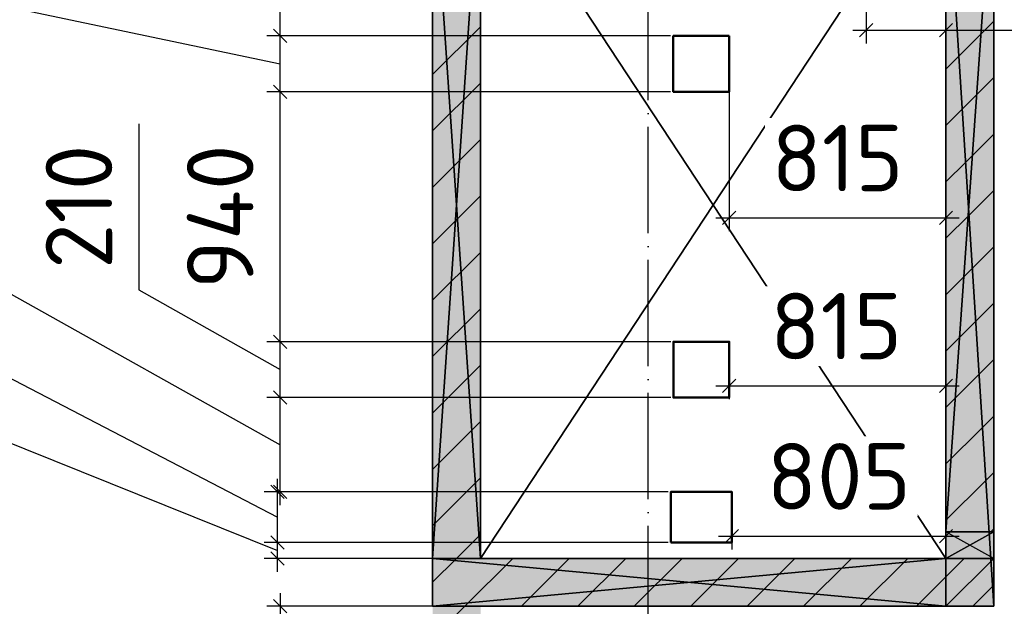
# Model space of a CAD drawing. Header units: millimetres. Extents: x 40580 to 559114, y -343730 to 81020.
# Tile 142 of 256: x 245162 to 248864, y -70393 to -68187. Entities that reach past the tile are written whole.
import ezdxf

# ---------------------------------------------------------------- set-up
doc = ezdxf.new("R2010")
doc.units = ezdxf.units.MM
doc.linetypes.add('______11', pattern=[500, 400, -50, 0, -50])
doc.linetypes.add('______5', pattern=[1100, 800, -100, 100, -100])
for name, color, linetype in [('____________', 7, 'Continuous'), ('_________________', 7, 'Continuous'), ('___________________', 253, '______5'), ('__________________________', 22, 'Continuous'), ('Тонкие', 7, 'Continuous')]:
    doc.layers.add(name, color=color, linetype=linetype)
doc.layers.add('Основная', color=7, linetype='Continuous', lineweight=40)
doc.styles.add('ISOCPEUR', font='isocpeur.ttf')
doc.dimstyles.new('СПДС', dxfattribs={"dimscale": 125, "dimtxt": 250, "dimasz": 50, "dimexe": 50, "dimexo": 10, "dimgap": 100, "dimtad": 1, "dimdec": 0, "dimtxsty": 'ISOCPEUR', "dimblk": 'OBLIQUE', "dimcen": 50, "dimdle": 50, "dimadec": 0, "dimazin": 2, "dimtfac": 0.75, "dimtdec": 0, "dimtmove": 1, "dimatfit": 3, "dimfxl": 1, "dimtfill": 1, "dimtolj": 1, "dimarcsym": 1})

# ---------------------------------------------------------------- blocks, each defined once
blk = doc.blocks.new('_OBLIQUE')
at = {"color": 0, "linetype": 'ByBlock'}
blk.add_line((-0.5, -0.5), (0.5, 0.5), dxfattribs=at)
blk = doc.blocks.new('*D19182')
at = {"layer": 'Defpoints', "color": 0}
for p in [(246894.7, -70393.1), (246140.9, -70473.1), (247579.7, -70473.1)]:
    blk.add_point(p, dxfattribs=at)
at = {"layer": 'Тонкие', "color": 0, "lineweight": -2}
for p, q in [((244602.8, -69920.3), (244602.8, -70420.3)), ((246140.9, -70343.1), (246140.9, -70523.1)), ((246884.7, -70393.1), (246090.9, -70393.1)), ((244602.8, -70420.3), (246140.9, -70433.1)), ((247569.7, -70473.1), (246090.9, -70473.1))]:
    blk.add_line(p, q, dxfattribs=at)
at = {"layer": 'Тонкие', "color": 0, "lineweight": -2, "xscale": 50, "yscale": 50, "zscale": 50}
for p, rotation in [((246140.9, -70393.1), 270), ((246140.9, -70473.1), 90)]:
    blk.add_blockref('_OBLIQUE', p, dxfattribs=dict(at, rotation=rotation))
at = {"layer": 'Тонкие', "color": 0, "insert": (244377.8, -70170.3), "char_height": 250, "attachment_point": 5, "rotation": 90, "style": 'ISOCPEUR', "bg_fill": 3, "box_fill_scale": 1.1, "bg_fill_color": 256, "bg_fill_true_color": 13158600, "bg_fill_transparency": 0}
blk.add_mtext('\\A1;80', dxfattribs=at)
blk = doc.blocks.new('*D19195')
at = {"layer": 'Defpoints', "color": 0}
for p in [(247839.6, -69963.1), (248644.7, -69971.6), (248644.7, -70129.4)]:
    blk.add_point(p, dxfattribs=at)
at = {"layer": 'Тонкие', "color": 0, "lineweight": -2}
for p, q in [((247839.6, -69973.1), (247839.6, -70179.4)), ((248644.7, -69981.6), (248644.7, -70179.4)), ((247789.6, -70129.4), (248694.7, -70129.4))]:
    blk.add_line(p, q, dxfattribs=at)
at = {"layer": 'Тонкие', "color": 0, "lineweight": -2, "xscale": 50, "yscale": 50, "zscale": 50, "rotation": 180}
blk.add_blockref('_OBLIQUE', (247839.6, -70129.4), dxfattribs=at)
at = {"layer": 'Тонкие', "color": 0, "lineweight": -2, "xscale": 50, "yscale": 50, "zscale": 50}
blk.add_blockref('_OBLIQUE', (248644.7, -70129.4), dxfattribs=at)
at = {"layer": 'Тонкие', "color": 0, "insert": (248242.1, -69904.4), "char_height": 250, "attachment_point": 5, "style": 'ISOCPEUR', "bg_fill": 3, "box_fill_scale": 1.1, "bg_fill_color": 256, "bg_fill_true_color": 13158600, "bg_fill_transparency": 0}
blk.add_mtext('\\A1;805', dxfattribs=at)
blk = doc.blocks.new('*D19196')
at = {"layer": 'Defpoints', "color": 0}
for p in [(247829.6, -69398.1), (248644.7, -69406.9), (248644.7, -69564.4)]:
    blk.add_point(p, dxfattribs=at)
at = {"layer": 'Тонкие', "color": 0, "lineweight": -2}
for p, q in [((247829.6, -69408.1), (247829.6, -69614.4)), ((248644.7, -69416.9), (248644.7, -69614.4)), ((247779.6, -69564.4), (248694.7, -69564.4))]:
    blk.add_line(p, q, dxfattribs=at)
at = {"layer": 'Тонкие', "color": 0, "lineweight": -2, "xscale": 50, "yscale": 50, "zscale": 50, "rotation": 180}
blk.add_blockref('_OBLIQUE', (247829.6, -69564.4), dxfattribs=at)
at = {"layer": 'Тонкие', "color": 0, "lineweight": -2, "xscale": 50, "yscale": 50, "zscale": 50}
blk.add_blockref('_OBLIQUE', (248644.7, -69564.4), dxfattribs=at)
at = {"layer": 'Тонкие', "color": 0, "insert": (248232.1, -69339.4), "char_height": 250, "attachment_point": 5, "style": 'ISOCPEUR', "bg_fill": 3, "box_fill_scale": 1.1, "bg_fill_color": 256, "bg_fill_true_color": 13158600, "bg_fill_transparency": 0}
blk.add_mtext('\\A1;815', dxfattribs=at)
blk = doc.blocks.new('*D19197')
at = {"layer": 'Defpoints', "color": 0}
for p in [(247829.4, -68248.1), (248644.7, -68257.8), (248644.7, -68932.3)]:
    blk.add_point(p, dxfattribs=at)
at = {"layer": 'Тонкие', "color": 0, "lineweight": -2}
for p, q in [((247829.4, -68258.1), (247829.4, -68982.3)), ((248644.7, -68267.8), (248644.7, -68982.3)), ((247779.4, -68932.3), (248694.7, -68932.3))]:
    blk.add_line(p, q, dxfattribs=at)
at = {"layer": 'Тонкие', "color": 0, "lineweight": -2, "xscale": 50, "yscale": 50, "zscale": 50, "rotation": 180}
blk.add_blockref('_OBLIQUE', (247829.4, -68932.3), dxfattribs=at)
at = {"layer": 'Тонкие', "color": 0, "lineweight": -2, "xscale": 50, "yscale": 50, "zscale": 50}
blk.add_blockref('_OBLIQUE', (248644.7, -68932.3), dxfattribs=at)
at = {"layer": 'Тонкие', "color": 0, "insert": (248237, -68707.3), "char_height": 250, "attachment_point": 5, "style": 'ISOCPEUR', "bg_fill": 3, "box_fill_scale": 1.1, "bg_fill_color": 256, "bg_fill_true_color": 13158600, "bg_fill_transparency": 0}
blk.add_mtext('\\A1;815', dxfattribs=at)
blk = doc.blocks.new('*D19201')
at = {"layer": 'Defpoints', "color": 0}
for p in [(246140.9, -67953.1), (247104.6, -67953.1), (247619.4, -68248.1)]:
    blk.add_point(p, dxfattribs=at)
at = {"layer": 'Тонкие', "color": 0, "lineweight": -2}
for p, q in [((244576.8, -67206.6), (244576.8, -67881.6)), ((244576.8, -67881.6), (246140.9, -68100.6)), ((246140.9, -68298.1), (246140.9, -67903.1)), ((247094.6, -67953.1), (246090.9, -67953.1)), ((247609.4, -68248.1), (246090.9, -68248.1))]:
    blk.add_line(p, q, dxfattribs=at)
at = {"layer": 'Тонкие', "color": 0, "lineweight": -2, "xscale": 50, "yscale": 50, "zscale": 50}
for p, rotation in [((246140.9, -67953.1), 90), ((246140.9, -68248.1), 270)]:
    blk.add_blockref('_OBLIQUE', p, dxfattribs=dict(at, rotation=rotation))
at = {"layer": 'Тонкие', "color": 0, "insert": (244351.8, -67544.1), "char_height": 250, "attachment_point": 5, "rotation": 90, "style": 'ISOCPEUR', "bg_fill": 3, "box_fill_scale": 1.1, "bg_fill_color": 256, "bg_fill_true_color": 13158600, "bg_fill_transparency": 0}
blk.add_mtext('\\A1;295', dxfattribs=at)
blk = doc.blocks.new('*D19202')
at = {"layer": 'Defpoints', "color": 0}
for p in [(246140.9, -68248.1), (247619.4, -68248.1), (247619.4, -68458.1)]:
    blk.add_point(p, dxfattribs=at)
at = {"layer": 'Тонкие', "color": 0, "lineweight": -2}
for p, q in [((244087.2, -67296.5), (244087.2, -67921.5)), ((244087.2, -67921.5), (246140.9, -68353.1)), ((246140.9, -68508.1), (246140.9, -68198.1)), ((247609.4, -68248.1), (246090.9, -68248.1)), ((247609.4, -68458.1), (246090.9, -68458.1))]:
    blk.add_line(p, q, dxfattribs=at)
at = {"layer": 'Тонкие', "color": 0, "lineweight": -2, "xscale": 50, "yscale": 50, "zscale": 50}
for p, rotation in [((246140.9, -68248.1), 90), ((246140.9, -68458.1), 270)]:
    blk.add_blockref('_OBLIQUE', p, dxfattribs=dict(at, rotation=rotation))
at = {"layer": 'Тонкие', "color": 0, "insert": (243862.2, -67609), "char_height": 250, "attachment_point": 5, "rotation": 90, "style": 'ISOCPEUR', "bg_fill": 3, "box_fill_scale": 1.1, "bg_fill_color": 256, "bg_fill_true_color": 13158600, "bg_fill_transparency": 0}
blk.add_mtext('\\A1;210', dxfattribs=at)
blk = doc.blocks.new('*D19203')
at = {"layer": 'Defpoints', "color": 0}
for p in [(246140.9, -68458.1), (247619.4, -68458.1), (247619.6, -69398.1)]:
    blk.add_point(p, dxfattribs=at)
at = {"layer": 'Тонкие', "color": 0, "lineweight": -2}
for p, q in [((246140.9, -69448.1), (246140.9, -68408.1)), ((247609.4, -68458.1), (246090.9, -68458.1)), ((247609.6, -69398.1), (246090.9, -69398.1))]:
    blk.add_line(p, q, dxfattribs=at)
at = {"layer": 'Тонкие', "color": 0, "lineweight": -2, "xscale": 50, "yscale": 50, "zscale": 50}
for p, rotation in [((246140.9, -68458.1), 90), ((246140.9, -69398.1), 270)]:
    blk.add_blockref('_OBLIQUE', p, dxfattribs=dict(at, rotation=rotation))
at = {"layer": 'Тонкие', "color": 0, "insert": (245915.9, -68928.1), "char_height": 250, "attachment_point": 5, "rotation": 90, "style": 'ISOCPEUR', "bg_fill": 3, "box_fill_scale": 1.1, "bg_fill_color": 256, "bg_fill_true_color": 13158600, "bg_fill_transparency": 0}
blk.add_mtext('\\A1;940', dxfattribs=at)
blk = doc.blocks.new('*D19204')
at = {"layer": 'Defpoints', "color": 0}
for p in [(246140.9, -69398.1), (247619.6, -69398.1), (247619.6, -69608.1)]:
    blk.add_point(p, dxfattribs=at)
at = {"layer": 'Тонкие', "color": 0, "lineweight": -2}
for p, q in [((245609.9, -68578.2), (245609.9, -69203.2)), ((245609.9, -69203.2), (246140.9, -69503.1)), ((246140.9, -69658.1), (246140.9, -69348.1)), ((247609.6, -69398.1), (246090.9, -69398.1)), ((247609.6, -69608.1), (246090.9, -69608.1))]:
    blk.add_line(p, q, dxfattribs=at)
at = {"layer": 'Тонкие', "color": 0, "lineweight": -2, "xscale": 50, "yscale": 50, "zscale": 50}
for p, rotation in [((246140.9, -69398.1), 90), ((246140.9, -69608.1), 270)]:
    blk.add_blockref('_OBLIQUE', p, dxfattribs=dict(at, rotation=rotation))
at = {"layer": 'Тонкие', "color": 0, "insert": (245384.9, -68890.7), "char_height": 250, "attachment_point": 5, "rotation": 90, "style": 'ISOCPEUR', "bg_fill": 3, "box_fill_scale": 1.1, "bg_fill_color": 256, "bg_fill_true_color": 13158600, "bg_fill_transparency": 0}
blk.add_mtext('\\A1;210', dxfattribs=at)
blk = doc.blocks.new('*D19205')
at = {"layer": 'Defpoints', "color": 0}
for p in [(246140.9, -69608.1), (247619.6, -69608.1), (247609.6, -69963.1)]:
    blk.add_point(p, dxfattribs=at)
at = {"layer": 'Тонкие', "color": 0, "lineweight": -2}
for p, q in [((245130.1, -68544), (245130.1, -69219)), ((245130.1, -69219), (246140.9, -69785.6)), ((246140.9, -70013.1), (246140.9, -69558.1)), ((247609.6, -69608.1), (246090.9, -69608.1)), ((247599.6, -69963.1), (246090.9, -69963.1))]:
    blk.add_line(p, q, dxfattribs=at)
at = {"layer": 'Тонкие', "color": 0, "lineweight": -2, "xscale": 50, "yscale": 50, "zscale": 50}
for p, rotation in [((246140.9, -69608.1), 90), ((246140.9, -69963.1), 270)]:
    blk.add_blockref('_OBLIQUE', p, dxfattribs=dict(at, rotation=rotation))
at = {"layer": 'Тонкие', "color": 0, "insert": (244905.1, -68881.5), "char_height": 250, "attachment_point": 5, "rotation": 90, "style": 'ISOCPEUR', "bg_fill": 3, "box_fill_scale": 1.1, "bg_fill_color": 256, "bg_fill_true_color": 13158600, "bg_fill_transparency": 0}
blk.add_mtext('\\A1;355', dxfattribs=at)
blk = doc.blocks.new('*D19206')
at = {"layer": 'Defpoints', "color": 0}
for p in [(246130.9, -69963.1), (247609.6, -69963.1), (247609.6, -70153.1)]:
    blk.add_point(p, dxfattribs=at)
at = {"layer": 'Тонкие', "color": 0, "lineweight": -2}
for p, q in [((244616.7, -68644), (244616.7, -69269)), ((244616.7, -69269), (246130.9, -70058.1)), ((246130.9, -70203.1), (246130.9, -69913.1)), ((247599.6, -69963.1), (246080.9, -69963.1)), ((247599.6, -70153.1), (246080.9, -70153.1))]:
    blk.add_line(p, q, dxfattribs=at)
at = {"layer": 'Тонкие', "color": 0, "lineweight": -2, "xscale": 50, "yscale": 50, "zscale": 50}
for p, rotation in [((246130.9, -69963.1), 270), ((246130.9, -70153.1), 90)]:
    blk.add_blockref('_OBLIQUE', p, dxfattribs=dict(at, rotation=rotation))
at = {"layer": 'Тонкие', "color": 0, "insert": (244391.7, -68956.5), "char_height": 250, "attachment_point": 5, "rotation": 90, "style": 'ISOCPEUR', "bg_fill": 3, "box_fill_scale": 1.1, "bg_fill_color": 256, "bg_fill_true_color": 13158600, "bg_fill_transparency": 0}
blk.add_mtext('\\A1;190', dxfattribs=at)
blk = doc.blocks.new('*D19207')
at = {"layer": 'Defpoints', "color": 0}
for p in [(246130.9, -70153.1), (247609.6, -70153.1), (246894.7, -70213.1)]:
    blk.add_point(p, dxfattribs=at)
at = {"layer": 'Тонкие', "color": 0, "lineweight": -2}
for p, q in [((244154.6, -68889.1), (244154.6, -69389.1)), ((244154.6, -69389.1), (246130.9, -70183.1)), ((246130.9, -70263.1), (246130.9, -70103.1)), ((247599.6, -70153.1), (246080.9, -70153.1)), ((246884.7, -70213.1), (246080.9, -70213.1))]:
    blk.add_line(p, q, dxfattribs=at)
at = {"layer": 'Тонкие', "color": 0, "lineweight": -2, "xscale": 50, "yscale": 50, "zscale": 50}
for p, rotation in [((246130.9, -70153.1), 270), ((246130.9, -70213.1), 90)]:
    blk.add_blockref('_OBLIQUE', p, dxfattribs=dict(at, rotation=rotation))
at = {"layer": 'Тонкие', "color": 0, "insert": (243929.6, -69139.1), "char_height": 250, "attachment_point": 5, "rotation": 90, "style": 'ISOCPEUR', "bg_fill": 3, "box_fill_scale": 1.1, "bg_fill_color": 256, "bg_fill_true_color": 13158600, "bg_fill_transparency": 0}
blk.add_mtext('\\A1;60', dxfattribs=at)
blk = doc.blocks.new('*D19215')
at = {"layer": 'Defpoints', "color": 0}
for p in [(248644.7, -67895.5), (248344.6, -67953.1), (248644.7, -68225.9)]:
    blk.add_point(p, dxfattribs=at)
at = {"layer": 'Тонкие', "color": 0, "lineweight": -2}
for p, q in [((248644.7, -67905.5), (248644.7, -68275.9)), ((248344.6, -67963.1), (248344.6, -68275.9)), ((248294.6, -68225.9), (248694.7, -68225.9)), ((248644.7, -68225.9), (249545.8, -68225.9))]:
    blk.add_line(p, q, dxfattribs=at)
at = {"layer": 'Тонкие', "color": 0, "lineweight": -2, "xscale": 50, "yscale": 50, "zscale": 50, "rotation": 180}
blk.add_blockref('_OBLIQUE', (248344.6, -68225.9), dxfattribs=at)
at = {"layer": 'Тонкие', "color": 0, "lineweight": -2, "xscale": 50, "yscale": 50, "zscale": 50}
blk.add_blockref('_OBLIQUE', (248644.7, -68225.9), dxfattribs=at)
at = {"layer": 'Тонкие', "color": 0, "insert": (249208.3, -68000.9), "char_height": 250, "attachment_point": 5, "style": 'ISOCPEUR', "bg_fill": 3, "box_fill_scale": 1.1, "bg_fill_color": 256, "bg_fill_true_color": 13158600, "bg_fill_transparency": 0}
blk.add_mtext('\\A1;300', dxfattribs=at)

msp = doc.modelspace()

# ---------------------------------------------------------------- hatches: boundary and pattern name
at = {"layer": '____________', "linetype": 'Continuous'}
for points in [[(246894.7, -70213.1), (246894.7, -67553.1), (246714.7, -67553.1), (246714.7, -70213.1)], [(248644.7, -70213.1), (246714.7, -70213.1), (246714.7, -70393.1), (248644.7, -70393.1)], [(246894.7, -71993.1), (246894.7, -70393.1), (246714.7, -70393.1), (246714.7, -71993.1)]]:
    msp.add_hatch(color=9, dxfattribs=at).paths.add_polyline_path(points)
h = msp.add_hatch(color=9, dxfattribs=at)
h.paths.add_polyline_path([(248644.7, -67553.1), (248644.7, -70113.1), (248806.9, -70113.1), (248824.7, -70113.1), (248824.7, -67553.1)])
h.paths.add_polyline_path([(248824.7, -70393.1), (248824.7, -70213.1), (248813.2, -70213.1)])
h.paths.add_polyline_path([(248813.2, -70213.1), (248644.7, -70213.1), (248644.7, -70393.1), (248824.7, -70393.1)])

# ---------------------------------------------------------------- linework, layer by layer
at = {"layer": '____________', "color": 253, "linetype": '______11'}
for p, q in [((246714.7, -68393.4), (246894.7, -68213.4)), ((246714.7, -68817.7), (246894.7, -68637.7)), ((246714.7, -69241.9), (246894.7, -69061.9)), ((246714.7, -69666.2), (246894.7, -69486.2)), ((246714.7, -70090.5), (246894.7, -69910.5)), ((248813.3, -70113.1), (248824.7, -70101.8)), ((246836.2, -70393.1), (247016.2, -70213.1)), ((247260.5, -70393.1), (247440.5, -70213.1)), ((247684.8, -70393.1), (247864.8, -70213.1)), ((248109, -70393.1), (248289, -70213.1)), ((248644.7, -70281.8), (248713.3, -70213.1)), ((248533.3, -70393.1), (248644.7, -70281.8)), ((246714.7, -70514.7), (246836.2, -70393.1))]:
    msp.add_line(p, q, dxfattribs=at)
at = {"layer": '____________', "color": 253, "linetype": '______5'}
for p, q in [((246714.7, -68605.5), (246894.7, -68425.5)), ((246714.7, -69029.8), (246894.7, -68849.8)), ((246714.7, -69454.1), (246894.7, -69274.1)), ((246714.7, -69878.3), (246894.7, -69698.3)), ((246804.1, -70213.1), (246894.7, -70122.6)), ((246714.7, -70302.6), (246804.1, -70213.1)), ((247048.4, -70393.1), (247228.4, -70213.1)), ((247472.6, -70393.1), (247652.6, -70213.1)), ((247896.9, -70393.1), (248076.9, -70213.1)), ((248321.2, -70393.1), (248501.2, -70213.1))]:
    msp.add_line(p, q, dxfattribs=at)
for points in [[(248644.7, -68372.6), (248693.5, -68323.8), (248693.5, -68323.8), (248824.7, -68192.6)], [(248644.7, -68796.9), (248718.8, -68722.7), (248718.8, -68722.7), (248824.7, -68616.9)], [(248644.7, -69221.1), (248744.1, -69121.7), (248744.1, -69121.7), (248824.7, -69041.1)], [(248644.7, -69645.4), (248769.4, -69520.7), (248769.4, -69520.7), (248824.7, -69465.4)], [(248644.7, -70069.7), (248794.6, -69919.7), (248794.6, -69919.7), (248824.7, -69889.7)], [(248745.4, -70393.1), (248819.9, -70318.6), (248819.9, -70318.6), (248824.7, -70313.9)]]:
    msp.add_lwpolyline(points, dxfattribs=at)
at = {"layer": '____________', "color": 253, "linetype": '______11'}
for points in [[(248644.7, -68584.7), (248706.1, -68523.2), (248706.1, -68523.2), (248824.7, -68404.7)], [(248644.7, -69009), (248731.4, -68922.2), (248731.4, -68922.2), (248824.7, -68829)], [(248644.7, -69433.3), (248756.7, -69321.2), (248756.7, -69321.2), (248824.7, -69253.3)], [(248644.7, -69857.5), (248782, -69720.2), (248782, -69720.2), (248824.7, -69677.5)]]:
    msp.add_lwpolyline(points, dxfattribs=at)
at = {"layer": '___________________', "color": 253, "linetype": '______11'}
msp.add_line((247524.7, -83493.1), (247524.7, -63293.1), dxfattribs=at)
msp.add_line((247524.7, -83493.1), (247524.7, -63293.1), dxfattribs=at)
at = {"layer": '__________________________', "color": 180, "linetype": 'Continuous'}
for p, q in [((248824.7, -70113.1), (248644.7, -70113.1)), ((248644.7, -70113.1), (248644.7, -70213.1)), ((248644.7, -70213.1), (248824.7, -70113.1)), ((248824.7, -70213.1), (248644.7, -70113.1)), ((248824.7, -70213.1), (248824.7, -70113.1)), ((248644.7, -70213.1), (248824.7, -70213.1))]:
    msp.add_line(p, q, dxfattribs=at)
at = {"layer": '__________________________', "color": 171, "linetype": 'Continuous'}
for points in [[(248644.7, -70213.1), (248644.7, -70113.1), (248824.7, -70213.1)], [(248824.7, -70213.1), (248644.7, -70113.1), (248824.7, -70113.1)]]:
    msp.add_solid(points, dxfattribs=at)
at = {"layer": 'Основная', "lineweight": 50, "elevation": -700}
msp.add_lwpolyline([(247829.4, -68248.1), (247619.4, -68248.1), (247619.4, -68458.1), (247829.4, -68458.1)], close=True, dxfattribs=at)
at = {"layer": 'Основная', "lineweight": 50, "extrusion": (0, 0, -1), "elevation": 700}
for points in [[(-247829.6, -69608.1), (-247619.6, -69608.1), (-247619.6, -69398.1), (-247829.6, -69398.1)], [(-247609.6, -70153.1), (-247609.6, -69963.1), (-247839.6, -69963.1), (-247839.6, -70153.1)]]:
    msp.add_lwpolyline(points, close=True, dxfattribs=at)

# ---------------------------------------------------------------- meshes
at = {"layer": '____________', "color": 7, "linetype": 'Continuous'}
mesh = msp.add_polyface(dxfattribs=at)
corners = [(246714.7, -67553.1, -3800), (246714.7, -70213.1, -3800), (246714.7, -70213.1, -350), (246714.7, -67553.1, -350)]
mesh.append_faces([[corners[k] for k in face] for face in [(1, 2, 0)]], dxfattribs={"vtx1": -1, "color": 7})
mesh.append_faces([[corners[k] for k in face] for face in [(2, 3, 0)]], dxfattribs={"vtx2": -1, "color": 7})
mesh = msp.add_polyface(dxfattribs=at)
corners = [(246714.7, -70213.1, -350), (246894.7, -70213.1, -350), (246894.7, -67553.1, -350), (246714.7, -67553.1, -350)]
mesh.append_faces([[corners[k] for k in face] for face in [(1, 2, 0)]], dxfattribs={"vtx1": -1, "color": 7})
mesh.append_faces([[corners[k] for k in face] for face in [(2, 3, 0)]], dxfattribs={"vtx2": -1, "color": 7})
mesh = msp.add_polyface(dxfattribs=at)
corners = [(246894.7, -70213.1, -3800), (246714.7, -70213.1, -3800), (246714.7, -67553.1, -3800), (246894.7, -67553.1, -3800)]
mesh.append_faces([[corners[k] for k in face] for face in [(1, 2, 0)]], dxfattribs={"vtx1": -1, "color": 7})
mesh.append_faces([[corners[k] for k in face] for face in [(2, 3, 0)]], dxfattribs={"vtx2": -1, "color": 7})
mesh = msp.add_polyface(dxfattribs=at)
corners = [(246894.7, -70213.1, -3800), (246894.7, -67553.1, -3800), (246894.7, -67553.1, -350), (246894.7, -70213.1, -350)]
mesh.append_faces([[corners[k] for k in face] for face in [(1, 2, 0)]], dxfattribs={"vtx1": -1, "color": 7})
mesh.append_faces([[corners[k] for k in face] for face in [(2, 3, 0)]], dxfattribs={"vtx2": -1, "color": 7})
mesh = msp.add_polyface(dxfattribs=at)
corners = [(248644.7, -70213.1, -400), (248644.7, -70113.1, -400), (248644.7, -70113.1, -350), (248644.7, -67553.1, -350), (248644.7, -67553.1, -3800), (248644.7, -70393.1, -3800), (248644.7, -70393.1, -350), (248644.7, -70213.1, -350)]
mesh.append_faces([[corners[k] for k in face] for face in [(1, 3, 5)]], dxfattribs={"vtx0": -1, "vtx1": -1, "vtx2": -1, "color": 7})
mesh.append_faces([[corners[k] for k in face] for face in [(5, 6, 0), (0, 1, 5)]], dxfattribs={"vtx1": -1, "vtx2": -1, "color": 7})
mesh.append_faces([[corners[k] for k in face] for face in [(6, 7, 0), (3, 4, 5), (1, 2, 3)]], dxfattribs={"vtx2": -1, "color": 7})
mesh = msp.add_polyface(dxfattribs=at)
corners = [(248824.7, -67553.1, -350), (248644.7, -67553.1, -350), (248644.7, -70113.1, -350), (248824.7, -70113.1, -350)]
mesh.append_faces([[corners[k] for k in face] for face in [(1, 2, 0)]], dxfattribs={"vtx1": -1, "color": 7})
mesh.append_faces([[corners[k] for k in face] for face in [(2, 3, 0)]], dxfattribs={"vtx2": -1, "color": 7})
mesh = msp.add_polyface(dxfattribs=at)
corners = [(248644.7, -67553.1, -3800), (248824.7, -67553.1, -3800), (248824.7, -70393.1, -3800), (248644.7, -70393.1, -3800)]
mesh.append_faces([[corners[k] for k in face] for face in [(1, 2, 0)]], dxfattribs={"vtx1": -1, "color": 7})
mesh.append_faces([[corners[k] for k in face] for face in [(2, 3, 0)]], dxfattribs={"vtx2": -1, "color": 7})
mesh = msp.add_polyface(dxfattribs=at)
corners = [(248824.7, -70113.1, -400), (248824.7, -70213.1, -400), (248824.7, -70213.1, -350), (248824.7, -70393.1, -350), (248824.7, -70393.1, -3800), (248824.7, -67553.1, -3800), (248824.7, -67553.1, -350), (248824.7, -70113.1, -350)]
mesh.append_faces([[corners[k] for k in face] for face in [(1, 3, 5)]], dxfattribs={"vtx0": -1, "vtx1": -1, "vtx2": -1, "color": 7})
mesh.append_faces([[corners[k] for k in face] for face in [(5, 6, 0), (0, 1, 5)]], dxfattribs={"vtx1": -1, "vtx2": -1, "color": 7})
mesh.append_faces([[corners[k] for k in face] for face in [(6, 7, 0), (3, 4, 5), (1, 2, 3)]], dxfattribs={"vtx2": -1, "color": 7})
mesh = msp.add_polyface(dxfattribs=at)
corners = [(248824.7, -70113.1, -350), (248644.7, -70113.1, -350), (248644.7, -70113.1, -400), (248824.7, -70113.1, -400)]
mesh.append_faces([[corners[k] for k in face] for face in [(1, 2, 0)]], dxfattribs={"vtx1": -1, "color": 7})
mesh.append_faces([[corners[k] for k in face] for face in [(2, 3, 0)]], dxfattribs={"vtx2": -1, "color": 7})
mesh = msp.add_polyface(dxfattribs=at)
corners = [(248644.7, -70213.1, -400), (248824.7, -70213.1, -400), (248824.7, -70113.1, -400), (248644.7, -70113.1, -400)]
mesh.append_faces([[corners[k] for k in face] for face in [(1, 2, 0)]], dxfattribs={"vtx1": -1, "color": 7})
mesh.append_faces([[corners[k] for k in face] for face in [(2, 3, 0)]], dxfattribs={"vtx2": -1, "color": 7})
mesh = msp.add_polyface(dxfattribs=at)
corners = [(246714.7, -70213.1, -3800), (246714.7, -70393.1, -3800), (246714.7, -70393.1, -350), (246714.7, -70213.1, -350)]
mesh.append_faces([[corners[k] for k in face] for face in [(1, 2, 0)]], dxfattribs={"vtx1": -1, "color": 7})
mesh.append_faces([[corners[k] for k in face] for face in [(2, 3, 0)]], dxfattribs={"vtx2": -1, "color": 7})
mesh = msp.add_polyface(dxfattribs=at)
corners = [(248644.7, -70213.1, -3800), (246714.7, -70213.1, -3800), (246714.7, -70213.1, -350), (248644.7, -70213.1, -350)]
mesh.append_faces([[corners[k] for k in face] for face in [(1, 2, 0)]], dxfattribs={"vtx1": -1, "color": 7})
mesh.append_faces([[corners[k] for k in face] for face in [(2, 3, 0)]], dxfattribs={"vtx2": -1, "color": 7})
mesh = msp.add_polyface(dxfattribs=at)
corners = [(248644.7, -70393.1, -350), (248644.7, -70213.1, -350), (246714.7, -70213.1, -350), (246714.7, -70393.1, -350)]
mesh.append_faces([[corners[k] for k in face] for face in [(1, 2, 0)]], dxfattribs={"vtx1": -1, "color": 7})
mesh.append_faces([[corners[k] for k in face] for face in [(2, 3, 0)]], dxfattribs={"vtx2": -1, "color": 7})
mesh = msp.add_polyface(dxfattribs=at)
corners = [(248644.7, -70213.1, -3800), (248644.7, -70393.1, -3800), (246714.7, -70393.1, -3800), (246714.7, -70213.1, -3800)]
mesh.append_faces([[corners[k] for k in face] for face in [(1, 2, 0)]], dxfattribs={"vtx1": -1, "color": 7})
mesh.append_faces([[corners[k] for k in face] for face in [(2, 3, 0)]], dxfattribs={"vtx2": -1, "color": 7})
mesh = msp.add_polyface(dxfattribs=at)
corners = [(246714.7, -70213.1, -3800), (246894.7, -70213.1, -3800), (246894.7, -70213.1, -350), (246714.7, -70213.1, -350)]
mesh.append_faces([[corners[k] for k in face] for face in [(1, 2, 0)]], dxfattribs={"vtx1": -1, "color": 7})
mesh.append_faces([[corners[k] for k in face] for face in [(2, 3, 0)]], dxfattribs={"vtx2": -1, "color": 7})
mesh = msp.add_polyface(dxfattribs=at)
corners = [(248644.7, -70213.1, -350), (248824.7, -70213.1, -350), (248824.7, -70213.1, -400), (248644.7, -70213.1, -400)]
mesh.append_faces([[corners[k] for k in face] for face in [(1, 2, 0)]], dxfattribs={"vtx1": -1, "color": 7})
mesh.append_faces([[corners[k] for k in face] for face in [(2, 3, 0)]], dxfattribs={"vtx2": -1, "color": 7})
mesh = msp.add_polyface(dxfattribs=at)
corners = [(248824.7, -70213.1, -350), (248644.7, -70213.1, -350), (248644.7, -70393.1, -350), (248824.7, -70393.1, -350)]
mesh.append_faces([[corners[k] for k in face] for face in [(1, 2, 0)]], dxfattribs={"vtx1": -1, "color": 7})
mesh.append_faces([[corners[k] for k in face] for face in [(2, 3, 0)]], dxfattribs={"vtx2": -1, "color": 7})
mesh = msp.add_polyface(dxfattribs=at)
corners = [(248644.7, -70393.1, -3800), (248644.7, -70213.1, -3800), (248644.7, -70213.1, -350), (248644.7, -70393.1, -350)]
mesh.append_faces([[corners[k] for k in face] for face in [(1, 2, 0)]], dxfattribs={"vtx1": -1, "color": 7})
mesh.append_faces([[corners[k] for k in face] for face in [(2, 3, 0)]], dxfattribs={"vtx2": -1, "color": 7})
at = {"layer": '_________________', "color": 7, "linetype": 'Continuous'}
mesh = msp.add_polyface(dxfattribs=at)
corners = [(246894.7, -67553.1, -2200), (246894.7, -70213.1, -2200), (246894.7, -70213.1, -2000), (246894.7, -67553.1, -2000)]
mesh.append_faces([[corners[k] for k in face] for face in [(1, 2, 0)]], dxfattribs={"vtx1": -1, "color": 7})
mesh.append_faces([[corners[k] for k in face] for face in [(2, 3, 0)]], dxfattribs={"vtx2": -1, "color": 7})
mesh = msp.add_polyface(dxfattribs=at)
corners = [(246894.7, -67553.1, -2000), (246894.7, -70213.1, -2000), (248644.7, -70213.1, -2000), (248644.7, -67553.1, -2000)]
mesh.append_faces([[corners[k] for k in face] for face in [(1, 2, 0)]], dxfattribs={"vtx1": -1, "color": 7})
mesh.append_faces([[corners[k] for k in face] for face in [(2, 3, 0)]], dxfattribs={"vtx2": -1, "color": 7})
mesh = msp.add_polyface(dxfattribs=at)
corners = [(246894.7, -70213.1, -2200), (246894.7, -67553.1, -2200), (248644.7, -67553.1, -2200), (248644.7, -70213.1, -2200)]
mesh.append_faces([[corners[k] for k in face] for face in [(1, 2, 0)]], dxfattribs={"vtx1": -1, "color": 7})
mesh.append_faces([[corners[k] for k in face] for face in [(2, 3, 0)]], dxfattribs={"vtx2": -1, "color": 7})
mesh = msp.add_polyface(dxfattribs=at)
corners = [(248644.7, -70213.1, -2200), (248644.7, -67553.1, -2200), (248644.7, -67553.1, -2000), (248644.7, -70213.1, -2000)]
mesh.append_faces([[corners[k] for k in face] for face in [(1, 2, 0)]], dxfattribs={"vtx1": -1, "color": 7})
mesh.append_faces([[corners[k] for k in face] for face in [(2, 3, 0)]], dxfattribs={"vtx2": -1, "color": 7})
mesh = msp.add_polyface(dxfattribs=at)
corners = [(246894.7, -70213.1, -2200), (248644.7, -70213.1, -2200), (248644.7, -70213.1, -2000), (246894.7, -70213.1, -2000)]
mesh.append_faces([[corners[k] for k in face] for face in [(1, 2, 0)]], dxfattribs={"vtx1": -1, "color": 7})
mesh.append_faces([[corners[k] for k in face] for face in [(2, 3, 0)]], dxfattribs={"vtx2": -1, "color": 7})

# ---------------------------------------------------------------- next in the draw order: dimensions: what is measured, and where the dimension line sits
at = {"layer": 'Тонкие'}
for base, p1, p2, angle, picture, middle in [((246140.9, -67953.1, -350), (247619.4, -68248.1, -350), (247104.6, -67953.1, -350), 90, '*D19201', (244576.8, -67781.6, -350)), ((248644.7, -68932.3, -700), (247829.4, -68248.1, -700), (248644.7, -68257.8, -700), 0, '*D19197', (248237, -68932.3, -700)), ((248644.7, -69564.4, -700), (247829.6, -69398.1, -700), (248644.7, -69406.9, -700), 0, '*D19196', (248232.1, -69564.4, -700)), ((248644.7, -70129.4, -700), (247839.6, -69963.1, -700), (248644.7, -69971.6, -700), 0, '*D19195', (248242.1, -70129.4, -700)), ((246140.9, -70473.1, -350), (246894.7, -70393.1, -350), (247579.7, -70473.1, -350), 270, '*D19182', (244602.8, -70320.3, -350))]:
    dim = msp.add_linear_dim(base=base, p1=p1, p2=p2, angle=angle, dimstyle='СПДС', override={"dimscale": 1, "dimtxsty": 'ISOCPEUR'}, dxfattribs=at)
    dim.commit()
    dim.dimension.update_dxf_attribs({"geometry": picture, "text_midpoint": middle, "dimtype": 160})

# ---------------------------------------------------------------- next in the draw order: dimensions: what is measured, and where the dimension line sits
for base, p1, p2, angle, picture, middle in [((246140.9, -68248.1, -350), (247619.4, -68458.1, -350), (247619.4, -68248.1, -350), 90, '*D19202', (244087.2, -67821.5, -350)), ((248644.7, -68225.9, -700), (248344.6, -67953.1, -700), (248644.7, -67895.5, -700), 0, '*D19215', (249208.3, -68153.2, -700))]:
    dim = msp.add_linear_dim(base=base, p1=p1, p2=p2, angle=angle, dimstyle='СПДС', override={"dimscale": 1, "dimtxsty": 'ISOCPEUR'}, dxfattribs=at)
    dim.commit()
    dim.dimension.update_dxf_attribs({"geometry": picture, "text_midpoint": middle, "dimtype": 160})

# ---------------------------------------------------------------- next in the draw order: dimensions: what is measured, and where the dimension line sits
dim = msp.add_linear_dim(base=(246140.9, -68458.1, -350), p1=(247619.6, -69398.1, -350), p2=(247619.4, -68458.1, -350), angle=90, dimstyle='СПДС', override={"dimscale": 1, "dimtxsty": 'ISOCPEUR'}, dxfattribs=at)
dim.commit()
dim.dimension.update_dxf_attribs({"geometry": '*D19203', "text_midpoint": (246140.9, -68928.1, -350), "dimtype": 160})

# ---------------------------------------------------------------- next in the draw order: dimensions: what is measured, and where the dimension line sits
dim = msp.add_linear_dim(base=(246140.9, -69398.1, -350), p1=(247619.6, -69608.1, -350), p2=(247619.6, -69398.1, -350), angle=90, dimstyle='СПДС', override={"dimscale": 1, "dimtxsty": 'ISOCPEUR'}, dxfattribs=at)
dim.commit()
dim.dimension.update_dxf_attribs({"geometry": '*D19204', "text_midpoint": (245609.9, -69103.2, -350), "dimtype": 160})

# ---------------------------------------------------------------- next in the draw order: dimensions: what is measured, and where the dimension line sits
dim = msp.add_linear_dim(base=(246140.9, -69608.1, -350), p1=(247609.6, -69963.1, -350), p2=(247619.6, -69608.1, -350), angle=90, dimstyle='СПДС', override={"dimscale": 1, "dimtxsty": 'ISOCPEUR'}, dxfattribs=at)
dim.commit()
dim.dimension.update_dxf_attribs({"geometry": '*D19205', "text_midpoint": (245130.1, -69119, -350), "dimtype": 160})

# ---------------------------------------------------------------- next in the draw order: dimensions: what is measured, and where the dimension line sits
dim = msp.add_linear_dim(base=(246130.9, -69963.1, -350), p1=(247609.6, -70153.1, -350), p2=(247609.6, -69963.1, -350), angle=90, dimstyle='СПДС', override={"dimscale": 1, "dimtxsty": 'ISOCPEUR'}, dxfattribs=at)
dim.commit()
dim.dimension.update_dxf_attribs({"geometry": '*D19206', "text_midpoint": (244616.7, -69169, -350), "dimtype": 160})

# ---------------------------------------------------------------- next in the draw order: dimensions: what is measured, and where the dimension line sits
dim = msp.add_linear_dim(base=(246130.9, -70153.1, -350), p1=(246894.7, -70213.1, -350), p2=(247609.6, -70153.1, -350), angle=90, dimstyle='СПДС', override={"dimscale": 1, "dimtxsty": 'ISOCPEUR'}, dxfattribs=at)
dim.commit()
dim.dimension.update_dxf_attribs({"geometry": '*D19207', "text_midpoint": (244154.6, -69289.1, -350), "dimtype": 160})

doc.saveas('drawing.dxf')
